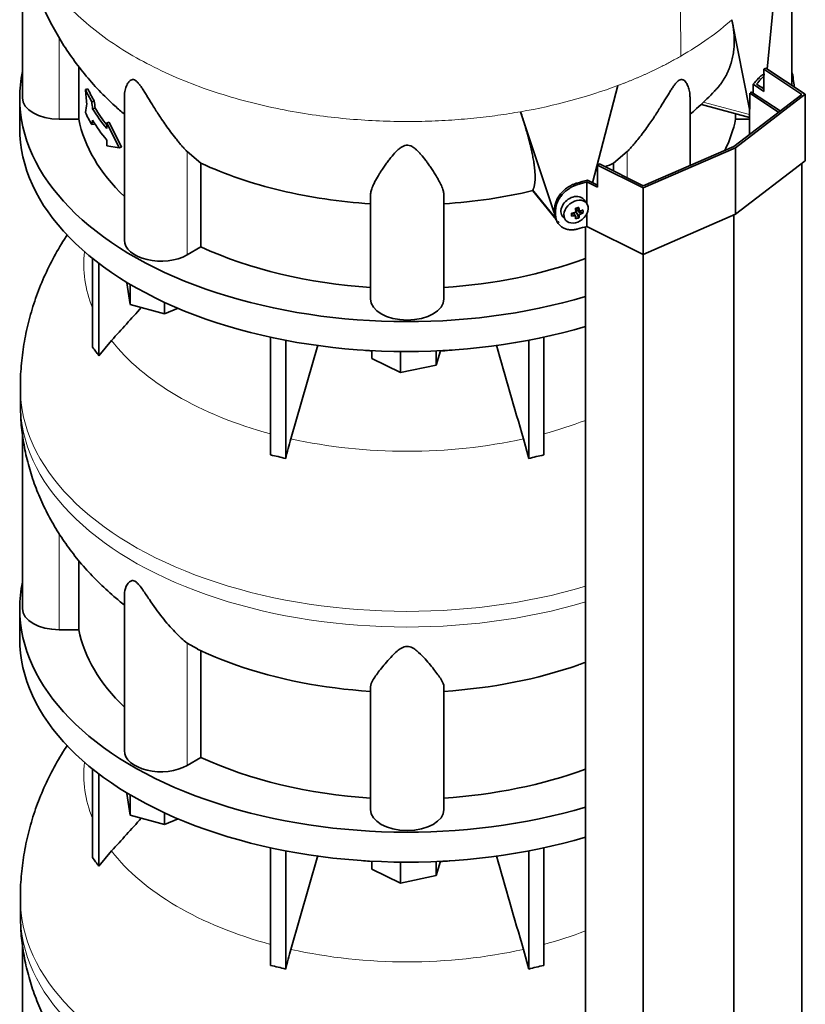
# Model space of a CAD drawing. Header units: millimetres. Extents: x 492 to 1367, y -1762 to 1549.
# Tile 9 of 29: x 1075 to 1364, y -1137 to -775. Entities that reach past the tile are written whole.
import ezdxf

# ---------------------------------------------------------------- set-up
doc = ezdxf.new("R2010")
doc.units = ezdxf.units.MM
for name, color, linetype in [('M5X8_UNI7687', 7, 'Continuous'), ('MID_454-3', 7, 'Continuous'), ('VSI344-454_TERMI', 7, 'Continuous'), ('VSI344-454_TESTA', 7, 'Continuous'), ('VSI454_DIFFUSORE', 7, 'Continuous')]:
    doc.layers.add(name, color=color, linetype=linetype)

# ---------------------------------------------------------------- blocks, each defined once
blk = doc.blocks.new('SE4')
at = {"layer": 'M5X8_UNI7687', "color": 7, "linetype": 'Continuous', "lineweight": 35}
for p, q in [((1283.76, -842.8), (1282.76, -841.45)), ((1278.16, -847.46), (1278.51, -846.28)), ((1279.69, -847.45), (1278.99, -846.2)), ((1279.95, -844.51), (1281.12, -845.51)), ((1280.9, -848.07), (1280, -846.1)), ((1280.03, -844.58), (1280.03, -845.46)), ((1282.39, -846.32), (1280.45, -845.57)), ((1274.98, -847.73), (1276.09, -848.99))]:
    blk.add_line(p, q, dxfattribs=at)
at = {"layer": 'M5X8_UNI7687', "color": 4, "linetype": 'Continuous', "lineweight": 9}
for p, q in [((1279.27, -847.31), (1278.68, -846.26)), ((1281.01, -847.25), (1280, -846.1)), ((1280.08, -844.48), (1281.01, -845.28)), ((1280.45, -845.57), (1281.46, -846.72))]:
    blk.add_line(p, q, dxfattribs=at)
at = {"layer": 'M5X8_UNI7687', "color": 7, "linetype": 'Continuous', "lineweight": 35}
for centre, major_axis, ratio, start_param, end_param in [((1348.69, -804.15), (1.3, 4.83), 0.345066, 0.560828, 0.777666), ((1278.8, -844.5), (3.89, 3.14), 0.739997, 0, 3.172175), ((1278.8, -844.5), (3.89, 3.14), 0.739997, 6.252603, 6.283185), ((1279.89, -841.66), (-1.01, -9.2), 0.152739, -1.021742, -0.87205), ((1276.18, -841.39), (9.99, 0.43), 0.510658, -1.393505, -1.278945), ((1276.18, -841.13), (9.99, -0.48), 0.639648, -1.340934, -1.226375), ((1277.11, -844.91), (8.97, 2.29), 0.035701, -1.293098, -1.143406), ((1276.32, -841.22), (2.06, -9.79), 0.279258, 1.046834, 1.161394), ((1280.26, -845.75), (0.391, 0.312), 0.744948, 1.56038, 2.087178), ((1280.46, -845.98), (-0.449, 0.845), 0.482969, 0.934611, 1.452812), ((1280.46, -845.98), (-0.837, 0.408), 0.40333, 4.914112, 5.432313), ((1276.04, -841.3), (3.16, -9.49), 0.408248, 1.007206, 1.121766), ((1276.04, -841.3), (3.16, -9.49), 0.408248, 0.650389, 0.764948), ((1276.18, -841.39), (9.99, 0.43), 0.510658, -1.036687, -0.922127), ((1276.18, -841.13), (9.99, -0.48), 0.639648, -0.984117, -0.869557), ((1274.33, -843.16), (6.65, -6.44), 0.71261, 0.529363, 0.679055), ((1276.32, -841.22), (2.06, -9.79), 0.279258, 0.690017, 0.804576), ((1277.11, -839.91), (7.61, -5.28), 0.901051, 5.557555, 5.707247)]:
    blk.add_ellipse(centre, major_axis=major_axis, ratio=ratio, start_param=start_param, end_param=end_param, dxfattribs=at)
blk.add_ellipse((1279.85, -845.81), major_axis=(-3.84, -3.1), ratio=0.739997, dxfattribs=at)
for points in [[(1279.27, -846.15), (1279.28, -846.15), (1279.32, -846.14), (1279.36, -846.12), (1279.41, -846.1), (1279.45, -846.08), (1279.49, -846.06), (1279.53, -846.03), (1279.56, -845.99), (1279.6, -845.96), (1279.63, -845.92), (1279.65, -845.88), (1279.67, -845.84), (1279.69, -845.8), (1279.71, -845.75), (1279.71, -845.71), (1279.72, -845.67), (1279.72, -845.64), (1279.72, -845.62)], [(1279.72, -847.6), (1279.72, -847.58), (1279.72, -847.56), (1279.71, -847.52), (1279.71, -847.49), (1279.69, -847.46), (1279.67, -847.43), (1279.65, -847.4), (1279.63, -847.38), (1279.6, -847.36), (1279.56, -847.34), (1279.53, -847.32), (1279.49, -847.31), (1279.45, -847.3), (1279.41, -847.3), (1279.36, -847.3), (1279.32, -847.3), (1279.28, -847.31), (1279.27, -847.31)], [(1281.01, -845.28), (1281.01, -845.29), (1281.01, -845.32), (1281.02, -845.36), (1281.03, -845.4), (1281.05, -845.43), (1281.07, -845.46), (1281.09, -845.49), (1281.12, -845.52), (1281.15, -845.54), (1281.18, -845.56), (1281.22, -845.57), (1281.26, -845.58), (1281.29, -845.59), (1281.33, -845.59), (1281.37, -845.58), (1281.41, -845.57), (1281.44, -845.57), (1281.46, -845.56)], [(1281.46, -846.72), (1281.44, -846.73), (1281.41, -846.74), (1281.37, -846.76), (1281.33, -846.78), (1281.29, -846.81), (1281.26, -846.84), (1281.22, -846.87), (1281.18, -846.9), (1281.15, -846.94), (1281.12, -846.98), (1281.09, -847.02), (1281.07, -847.06), (1281.05, -847.09), (1281.03, -847.13), (1281.02, -847.17), (1281.01, -847.21), (1281.01, -847.24), (1281.01, -847.25)]]:
    blk.add_open_spline(points, degree=3, dxfattribs=at)
at = {"layer": 'MID_454-3', "color": 7, "linetype": 'Continuous', "lineweight": 35}
for p, q in [((1354.25, -809.27), (1343.7, -802.27)), ((1343.91, -802.04), (1344.35, -801.82)), ((1344.35, -801.82), (1354.87, -808.8)), ((1343.6, -808.2), (1343.6, -817.43)), ((1362.86, -1416.68), (1362.86, -828.13)), ((1337.8, -1435.88), (1337.8, -847.1)), ((1283.25, -851.41), (1283.25, -1440.27)), ((1304.54, -1450.35), (1304.54, -861.57))]:
    blk.add_line(p, q, dxfattribs=at)
at = {"layer": 'VSI344-454_TERMI', "color": 7, "linetype": 'Continuous', "lineweight": 35}
for p, q in [((1348.91, -793.41), (1349.61, -793)), ((1349.61, -793), (1364.14, -802.65)), ((1362.86, -802.68), (1348.91, -793.41)), ((1348.91, -793.41), (1348.91, -801.57)), ((1345.01, -798.99), (1348.91, -801.57)), ((1345.01, -802.25), (1345.01, -798.99)), ((1346.21, -798.9), (1348.91, -800.69)), ((1337.8, -821.88), (1362.86, -802.68)), ((1364.14, -802.65), (1338.51, -822.29)), ((1364.14, -802.65), (1364.14, -827.14)), ((1304.54, -836.35), (1337.8, -821.88)), ((1338.51, -822.29), (1304.49, -837.09)), ((1338.51, -822.29), (1338.51, -846.78)), ((1287.78, -828.7), (1288.49, -828.29)), ((1304.49, -837.09), (1287.78, -828.7)), ((1287.78, -828.7), (1287.78, -836.87)), ((1288.49, -828.29), (1304.54, -836.35)), ((1364.14, -827.14), (1338.51, -846.78)), ((1283.86, -842.94), (1283.86, -834.9)), ((1283.86, -834.9), (1287.78, -836.87)), ((1284, -834.21), (1287.78, -836.1)), ((1304.49, -837.09), (1304.49, -861.58)), ((1271.95, -846.41), (1271.95, -844.78)), ((1272.32, -846.95), (1272.32, -845.32)), ((1283.86, -851.23), (1283.86, -846.51)), ((1338.51, -846.78), (1304.49, -861.58)), ((1272.93, -849.64), (1273.3, -850.18)), ((1304.49, -861.58), (1283.86, -851.23))]:
    blk.add_line(p, q, dxfattribs=at)
at = {"layer": 'VSI344-454_TERMI', "color": 4, "linetype": 'Continuous', "lineweight": 9}
for p, q in [((1347.86, -796.99), (1346.93, -796.77)), ((1280.17, -835.32), (1280.55, -835.85)), ((1271.95, -844.78), (1272.32, -845.32)), ((1272.32, -846.95), (1271.95, -846.41))]:
    blk.add_line(p, q, dxfattribs=at)
at = {"layer": 'VSI344-454_TERMI', "color": 7, "linetype": 'Continuous', "lineweight": 35}
for centre, major_axis, start_param, end_param in [((1217.73, -760.72), (143.5, 0), -0.480069, -0.450192), ((1217.73, -760.72), (144.5, 0), -0.475352, -0.449757), ((1217.73, -760.72), (143.5, 0), -1.120604, -1.090727), ((1217.73, -760.72), (144.5, 0), -1.121039, -1.095444), ((1217.73, -777.05), (144.5, 0), -1.121039, -1.095444)]:
    blk.add_ellipse(centre, major_axis=major_axis, ratio=0.57735, start_param=start_param, end_param=end_param, dxfattribs=at)
for points, knots in [([(1346.93, -796.77), (1346.98, -796.72), (1347.06, -796.62), (1347.19, -796.48), (1347.32, -796.35), (1347.44, -796.22), (1347.56, -796.1), (1347.69, -796), (1347.81, -795.9), (1347.93, -795.81), (1348.05, -795.72), (1348.17, -795.65), (1348.28, -795.59), (1348.47, -795.49), (1348.73, -795.4), (1349, -795.38), (1349.16, -795.4), (1349.22, -795.42)], [0, 0, 0, 0, 0.0210181, 0.0419347, 0.0627717, 0.0835515, 0.1042965, 0.1250293, 0.1457726, 0.1665489, 0.1873807, 0.2082903, 0.2292998, 0.2504308, 0.312491, 0.3747066, 0.4161494, 0.4161494, 0.4161494, 0.4161494]), ([(1348.93, -795.97), (1348.91, -795.99), (1348.8, -796.06), (1348.61, -796.21), (1348.37, -796.44), (1348.12, -796.69), (1347.95, -796.89), (1347.86, -796.99)], [0.8203443, 0.8203443, 0.8203443, 0.8203443, 0.8334714, 0.8749845, 0.9164568, 0.9580689, 1, 1, 1, 1]), ([(1271.95, -844.78), (1271.95, -844.7), (1271.95, -844.54), (1271.96, -844.29), (1271.98, -844.05), (1272.02, -843.8), (1272.06, -843.56), (1272.1, -843.31), (1272.16, -843.06), (1272.23, -842.81), (1272.3, -842.56), (1272.39, -842.31), (1272.48, -842.06), (1272.65, -841.65), (1272.92, -841.08), (1273.34, -840.36), (1273.82, -839.66), (1274.37, -838.99), (1274.97, -838.35), (1275.63, -837.76), (1276.32, -837.21), (1276.97, -836.77), (1277.55, -836.42), (1278.07, -836.14), (1278.58, -835.89), (1279.11, -835.67), (1279.64, -835.47), (1279.99, -835.37), (1280.17, -835.32)], [0, 0, 0, 0, 0.020997, 0.041893, 0.062713, 0.083477, 0.104209, 0.124931, 0.145666, 0.166436, 0.187265, 0.208173, 0.229184, 0.250319, 0.312379, 0.374611, 0.437429, 0.499972, 0.562502, 0.625327, 0.687534, 0.749602, 0.791735, 0.833469, 0.874983, 0.916456, 0.958068, 1, 1, 1, 1]), ([(1280.55, -835.85), (1280.46, -835.88), (1280.28, -835.93), (1280.02, -836.02), (1279.75, -836.11), (1279.49, -836.21), (1279.23, -836.31), (1278.96, -836.43), (1278.7, -836.55), (1278.45, -836.68), (1278.19, -836.81), (1277.93, -836.95), (1277.68, -837.1), (1277.26, -837.36), (1276.7, -837.74), (1276, -838.29), (1275.35, -838.89), (1274.75, -839.52), (1274.2, -840.2), (1273.71, -840.89), (1273.29, -841.61), (1272.98, -842.27), (1272.76, -842.85), (1272.6, -843.35), (1272.48, -843.84), (1272.39, -844.34), (1272.33, -844.83), (1272.33, -845.15), (1272.32, -845.32)], [0, 0, 0, 0, 0.021018, 0.041934, 0.062771, 0.08355, 0.104295, 0.125028, 0.145771, 0.166547, 0.187379, 0.208288, 0.229298, 0.250429, 0.312489, 0.374705, 0.437522, 0.500061, 0.562591, 0.625422, 0.687637, 0.749714, 0.79185, 0.833578, 0.875077, 0.916526, 0.958107, 1, 1, 1, 1]), ([(1272.92, -849.64), (1272.8, -849.46), (1272.61, -849.14), (1272.38, -848.67), (1272.22, -848.25), (1272.1, -847.81), (1272.01, -847.36), (1271.96, -846.89), (1271.95, -846.57), (1271.95, -846.41)], [0.6886177, 0.6886177, 0.6886177, 0.6886177, 0.7497141, 0.7918499, 0.8335781, 0.8750765, 0.9165257, 0.958107, 1, 1, 1, 1]), ([(1272.32, -846.95), (1272.32, -847.03), (1272.33, -847.19), (1272.34, -847.43), (1272.36, -847.66), (1272.39, -847.89), (1272.43, -848.12), (1272.48, -848.34), (1272.54, -848.56), (1272.61, -848.78), (1272.68, -849), (1272.76, -849.21), (1272.86, -849.41), (1273.02, -849.75), (1273.29, -850.19), (1273.71, -850.7), (1274.2, -851.17), (1274.75, -851.57), (1275.35, -851.9), (1276, -852.17), (1276.7, -852.36), (1277.34, -852.47), (1277.93, -852.51), (1278.44, -852.51), (1278.96, -852.48), (1279.49, -852.42), (1280.02, -852.32), (1280.37, -852.23), (1280.55, -852.18)], [0, 0, 0, 0, 0.020996, 0.041893, 0.062713, 0.083477, 0.104209, 0.124931, 0.145666, 0.166436, 0.187264, 0.208173, 0.229184, 0.250319, 0.312379, 0.374611, 0.437429, 0.499972, 0.562503, 0.625328, 0.687536, 0.749604, 0.791737, 0.833471, 0.874985, 0.916457, 0.958069, 1, 1, 1, 1])]:
    blk.add_open_spline(points, degree=3, knots=knots, dxfattribs=at)
at = {"layer": 'VSI344-454_TESTA', "color": 7, "linetype": 'Continuous', "lineweight": 35}
for p, q in [((1076.23, -742.77), (1076.23, -804)), ((1359.23, -799.39), (1359.23, -742.88)), ((1350.17, -793.37), (1353.84, -754.56)), ((1343.67, -808.07), (1337.16, -775.22)), ((1096.98, -792.43), (1096.98, -811.79)), ((1285.92, -835.17), (1295.21, -799.44)), ((1100.32, -800.67), (1099.38, -800.9)), ((1113.72, -803.69), (1113.72, -856.25)), ((1321.74, -828.86), (1321.74, -803.7)), ((1343.7, -802.27), (1343.7, -808.08)), ((1102.66, -805.16), (1101.74, -805.38)), ((1325.99, -806.4), (1343.6, -811.14)), ((1102.97, -807.78), (1102.04, -808)), ((1271.75, -846.3), (1259.42, -809.08)), ((1338.48, -809.76), (1338.48, -811.79)), ((1096.98, -811.79), (1089.73, -811.79)), ((1102.66, -813.59), (1101.74, -813.81)), ((1108.14, -812.92), (1107.22, -813.14)), ((1111.76, -822.33), (1107.22, -813.14)), ((1107.22, -813.14), (1107.22, -815.25)), ((1112.69, -822.1), (1108.14, -812.92)), ((1343.6, -811.79), (1338.48, -811.79)), ((1107.22, -819.47), (1107.22, -821.58)), ((1111.76, -822.33), (1107.22, -821.58)), ((1112.69, -822.1), (1111.76, -822.33)), ((1141.89, -828.02), (1136.77, -823.74)), ((1298.69, -823.74), (1293.57, -828.02)), ((1141.89, -828.02), (1141.89, -858.8)), ((1293.57, -828.02), (1293.57, -830.84)), ((1204.23, -877.9), (1204.23, -839.87)), ((1231.23, -877.9), (1231.23, -839.87)), ((1263.94, -838.09), (1263.98, -837.84)), ((1263.99, -838.16), (1272.49, -848.68)), ((1141.89, -858.8), (1136.77, -861.76))]:
    blk.add_line(p, q, dxfattribs=at)
at = {"layer": 'VSI344-454_TESTA', "color": 4, "linetype": 'Continuous', "lineweight": 9}
for p, q in [((1089.73, -811.79), (1089.73, -781.86)), ((1326.64, -805.53), (1343.6, -810.1)), ((1136.77, -861.76), (1136.77, -823.74)), ((1298.69, -833.42), (1298.69, -823.74)), ((1263.98, -837.84), (1272.41, -848.28))]:
    blk.add_line(p, q, dxfattribs=at)
blk.add_ellipse((1217.73, -730.49), major_axis=(142.36, 0), ratio=0.57735, start_param=5.009578, end_param=5.287871, dxfattribs=at)
at = {"layer": 'VSI344-454_TESTA', "color": 7, "linetype": 'Continuous', "lineweight": 35}
for centre, major_axis, start_param, end_param in [((1217.73, -782.63), (-122.5, 0), 0.261186, 0.327396), ((1217.73, -782.63), (-121.5, 0), 0.260097, 0.326857), ((1089.73, -804), (13.5, 0), 3.141593, 4.712389), ((1217.73, -791.07), (-122.5, 0), 0.261186, 0.327396), ((1217.73, -784.74), (-122.5, 0), 0.335083, 0.446047), ((1217.73, -784.74), (-121.5, 0), 0.334608, 0.428513), ((1217.73, -804), (-121.5, 0), 0.111341, 0.543224), ((1217.73, -788.96), (-122.5, 0), 0.335083, 0.446047), ((1217.73, -804), (121.5, 0), 6.004526, 6.171844), ((1127.22, -856.25), (13.5, 0), 3.141593, 5.497787), ((1217.73, -804), (-121.5, 0), 0.896739, 1.459455), ((1217.73, -804), (121.5, 0), 4.82373, 5.281941), ((1217.73, -877.9), (13.5, 0), 3.141593, 6.283185)]:
    blk.add_ellipse(centre, major_axis=major_axis, ratio=0.57735, start_param=start_param, end_param=end_param, dxfattribs=at)
at = {"layer": 'VSI344-454_TESTA', "color": 4, "linetype": 'Continuous', "lineweight": 9}
blk.add_open_spline([(1299.23, -666.15), (1300.26, -670.72), (1303.06, -680.38), (1308.2, -695.72), (1312.57, -711.6), (1315.22, -726.62), (1316.79, -740.71), (1317.67, -754.26), (1318.15, -767.5), (1318.29, -778.83), (1318.39, -785.86), (1318.39, -788.6)], degree=3, knots=[0, 0, 0, 0, 0.117079, 0.240569, 0.360617, 0.476421, 0.590288, 0.703407, 0.816259, 0.929029, 1, 1, 1, 1], dxfattribs=at)
for points, weights in [([(1075.37, -730.51), (1075.41, -796.35), (1168.7, -825.11), (1259.42, -809.07)], [0.668581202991, 0.547065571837, 0.657538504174, 1]), ([(1295.21, -799.44), (1303.58, -796.3), (1311.33, -792.67), (1318.39, -788.6)], [1, 0.996331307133, 0.996331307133, 1])]:
    blk.add_rational_spline(points, weights, degree=3, dxfattribs=at)
at = {"layer": 'VSI344-454_TESTA', "color": 7, "linetype": 'Continuous', "lineweight": 35}
for points, knots in [([(1075.39, -730.55), (1075.44, -733.3), (1075.55, -738.04), (1076.5, -745.87), (1078.02, -753.51), (1080.14, -761.04), (1082.84, -768.36), (1086.09, -775.47), (1089.88, -782.33), (1094.2, -788.94), (1099.03, -795.27), (1104.37, -801.32), (1109.29, -806.14), (1112.51, -809), (1113.67, -809.99)], [0, 0, 0, 0, 0.0736709, 0.1510334, 0.228103, 0.3050342, 0.3819894, 0.459142, 0.5366782, 0.6147983, 0.6937148, 0.7736478, 0.8548139, 0.8999906, 0.8999906, 0.8999906, 0.8999906]), ([(1331.07, -801.2), (1331.13, -801.13), (1331.3, -800.95), (1331.58, -800.64), (1331.89, -800.29), (1332.19, -799.93), (1332.49, -799.57), (1332.77, -799.2), (1333.06, -798.83), (1333.33, -798.45), (1333.59, -798.07), (1333.85, -797.68), (1334.1, -797.29), (1334.34, -796.9), (1334.58, -796.5), (1334.8, -796.1), (1335.02, -795.69), (1335.23, -795.28), (1335.44, -794.86), (1335.63, -794.45), (1335.82, -794.02), (1336, -793.6), (1336.17, -793.17), (1336.41, -792.54), (1336.7, -791.71), (1337.01, -790.66), (1337.28, -789.6), (1337.51, -788.53), (1337.69, -787.46), (1337.83, -786.37), (1337.93, -785.27), (1337.99, -784.17), (1338.02, -783.06), (1338, -781.95), (1337.95, -780.84), (1337.86, -779.72), (1337.73, -778.59), (1337.58, -777.47), (1337.39, -776.35), (1337.23, -775.59), (1337.16, -775.22)], [0.1920613, 0.1920613, 0.1920613, 0.1920613, 0.2005107, 0.2147742, 0.2290298, 0.2432778, 0.2575181, 0.2717506, 0.2859755, 0.3001927, 0.3144023, 0.3286042, 0.3427985, 0.3569852, 0.3711642, 0.3853356, 0.3994995, 0.4136557, 0.4278043, 0.4419454, 0.4560788, 0.4702047, 0.484323, 0.4984337, 0.5315552, 0.5644411, 0.5970912, 0.6295054, 0.6616835, 0.6936252, 0.7253304, 0.756799, 0.7880306, 0.8190252, 0.8497823, 0.8803019, 0.9105837, 0.9406275, 0.970433, 1, 1, 1, 1]), ([(1136.77, -823.74), (1136.55, -823.5), (1136.11, -823.02), (1135.41, -822.24), (1134.59, -821.3), (1133.66, -820.19), (1132.34, -818.57), (1130.77, -816.53), (1129.03, -814.15), (1127.49, -811.91), (1126.13, -809.84), (1124.92, -807.95), (1123.54, -805.72), (1122.28, -803.64), (1121.09, -801.7), (1120.28, -800.43), (1119.48, -799.28), (1118.69, -798.29), (1117.84, -797.51), (1117.03, -797.17), (1116.39, -797.25), (1115.85, -797.56), (1115.38, -798.03), (1114.79, -798.87), (1114.33, -799.94), (1113.99, -801.17), (1113.79, -802.26), (1113.73, -803.12), (1113.72, -803.6), (1113.72, -803.69)], [0, 0, 0, 0, 0.020247, 0.0413012, 0.0631676, 0.0911499, 0.1206822, 0.1725651, 0.2189806, 0.2600001, 0.2962057, 0.3283254, 0.3570821, 0.4069553, 0.4285992, 0.4484587, 0.4665056, 0.4826091, 0.4971306, 0.5113122, 0.5266668, 0.543344, 0.562023, 0.5826937, 0.6304427, 0.6595254, 0.6923195, 0.7261108, 0.734395, 0.734395, 0.734395, 0.734395]), ([(1321.74, -803.7), (1321.74, -803.54), (1321.72, -802.68), (1321.53, -801.22), (1320.96, -799.46), (1320.27, -798.22), (1319.61, -797.55), (1319.06, -797.26), (1318.52, -797.17), (1317.79, -797.41), (1317, -798.05), (1316.24, -798.94), (1315.46, -800.02), (1314.69, -801.2), (1313.85, -802.54), (1312.63, -804.54), (1310.91, -807.36), (1309.05, -810.28), (1307.34, -812.83), (1305.81, -815.01), (1304.19, -817.19), (1302.58, -819.24), (1301.15, -820.98), (1299.85, -822.48), (1299.07, -823.33), (1298.69, -823.74)], [0.265607, 0.265607, 0.265607, 0.265607, 0.2789295, 0.3409942, 0.392778, 0.4359518, 0.4604978, 0.4716154, 0.4871189, 0.5000341, 0.5129562, 0.5284792, 0.5444389, 0.5641957, 0.583938, 0.6074587, 0.6593255, 0.7214848, 0.7571561, 0.7963778, 0.8446458, 0.8874257, 0.9275339, 0.9650516, 1, 1, 1, 1]), ([(1321.79, -809.99), (1322.59, -809.3), (1325.46, -806.78), (1328.62, -803.8), (1330.68, -801.58), (1331.04, -801.19)], [0.4419684, 0.4419684, 0.4419684, 0.4419684, 0.5788617, 0.9360867, 1, 1, 1, 1]), ([(1263.98, -837.84), (1264.01, -837.79), (1264.06, -837.67), (1264.14, -837.49), (1264.21, -837.3), (1264.28, -837.1), (1264.34, -836.9), (1264.4, -836.69), (1264.45, -836.47), (1264.51, -836.24), (1264.55, -836.01), (1264.59, -835.77), (1264.63, -835.52), (1264.66, -835.26), (1264.69, -835), (1264.72, -834.72), (1264.74, -834.45), (1264.75, -834.16), (1264.77, -833.87), (1264.77, -833.57), (1264.78, -833.26), (1264.78, -832.95), (1264.77, -832.63), (1264.76, -832.3), (1264.75, -831.96), (1264.73, -831.62), (1264.71, -831.27), (1264.68, -830.92), (1264.65, -830.56), (1264.61, -830.19), (1264.57, -829.82), (1264.53, -829.43), (1264.48, -829.05), (1264.43, -828.65), (1264.38, -828.25), (1264.32, -827.85), (1264.22, -827.25), (1264.09, -826.45), (1263.9, -825.43), (1263.7, -824.38), (1263.47, -823.32), (1263.22, -822.22), (1262.96, -821.11), (1262.68, -819.98), (1262.37, -818.83), (1262.06, -817.66), (1261.72, -816.47), (1261.38, -815.27), (1261.01, -814.05), (1260.63, -812.83), (1260.24, -811.59), (1259.84, -810.34), (1259.56, -809.5), (1259.42, -809.07)], [0, 0, 0, 0, 0.014374, 0.02874, 0.043097, 0.057447, 0.071789, 0.086123, 0.100449, 0.114767, 0.129077, 0.143379, 0.157674, 0.171961, 0.186239, 0.200511, 0.214774, 0.22903, 0.243278, 0.257518, 0.27175, 0.285975, 0.300193, 0.314402, 0.328604, 0.342798, 0.356985, 0.371164, 0.385335, 0.399499, 0.413655, 0.427804, 0.441945, 0.456079, 0.470204, 0.484323, 0.498433, 0.531555, 0.564441, 0.597091, 0.629505, 0.661683, 0.693625, 0.72533, 0.756799, 0.78803, 0.819025, 0.849782, 0.880302, 0.910583, 0.940627, 0.970433, 1, 1, 1, 1]), ([(1231.23, -839.87), (1231.22, -839.69), (1231.21, -839.32), (1231.12, -838.72), (1230.95, -838.02), (1230.69, -837.2), (1230.21, -836.01), (1229.48, -834.52), (1228.5, -832.78), (1227.48, -831.16), (1226.49, -829.65), (1225.52, -828.28), (1224.33, -826.67), (1223.15, -825.17), (1221.91, -823.81), (1221.01, -822.95), (1220.09, -822.21), (1219.1, -821.65), (1217.98, -821.34), (1216.8, -821.48), (1215.78, -821.95), (1214.85, -822.61), (1213.96, -823.4), (1212.73, -824.69), (1211.53, -826.15), (1210.32, -827.75), (1209.34, -829.13), (1208.4, -830.51), (1207.25, -832.31), (1206.21, -834.08), (1205.37, -835.76), (1204.77, -837.17), (1204.33, -838.55), (1204.26, -839.44), (1204.23, -839.87)], [0, 0, 0, 0, 0.020247, 0.041301, 0.063168, 0.09115, 0.120682, 0.172565, 0.218981, 0.26, 0.296206, 0.328325, 0.357082, 0.406955, 0.428599, 0.448459, 0.466506, 0.482609, 0.497131, 0.511312, 0.526667, 0.543344, 0.562023, 0.582694, 0.630443, 0.659525, 0.692319, 0.726111, 0.759233, 0.82594, 0.865768, 0.902245, 0.953307, 1, 1, 1, 1]), ([(1141.89, -828.02), (1146.35, -830.07), (1151.05, -831.95), (1160.86, -835.29), (1165.97, -836.76), (1176.5, -839.28), (1181.91, -840.33), (1192.95, -841.97), (1198.57, -842.56), (1204.23, -842.93)], [0, 0, 0, 0, 0.25, 0.25, 0.5, 0.5, 0.75, 0.75, 1, 1, 1, 1]), ([(1263.94, -838.09), (1258.72, -839.33), (1253.35, -840.36), (1242.41, -841.98), (1236.84, -842.56), (1231.23, -842.93)], [0, 0, 0, 0, 0.5, 0.5, 1, 1, 1, 1]), ([(1273.12, -849.44), (1273.24, -849.55), (1273.37, -849.66), (1273.52, -849.76), (1273.53, -849.77)], [0.2779705, 0.2779705, 0.2779705, 0.2779705, 0.3754186, 0.3831242, 0.3831242, 0.3831242, 0.3831242])]:
    blk.add_open_spline(points, degree=3, knots=knots, dxfattribs=at)
at = {"layer": 'VSI344-454_TESTA', "color": 4, "linetype": 'Continuous', "lineweight": 9}
blk.add_open_spline([(1337.16, -775.22), (1331.73, -780.04), (1325.43, -784.53), (1318.39, -788.6)], degree=3, dxfattribs=at)
at = {"layer": 'VSI344-454_TESTA', "color": 7, "linetype": 'Continuous', "lineweight": 35}
for points in [[(1099.89, -806.17), (1099.72, -804.41), (1099.55, -802.65), (1099.38, -800.9)], [(1099.89, -806.17), (1099.72, -807.22), (1099.55, -808.28), (1099.38, -809.33)], [(1102.04, -808), (1101.94, -807.13), (1101.84, -806.25), (1101.74, -805.38)], [(1102.97, -807.78), (1102.87, -806.9), (1102.76, -806.03), (1102.66, -805.16)], [(1102.04, -812.22), (1101.94, -812.75), (1101.84, -813.28), (1101.74, -813.81)], [(1102.74, -813.19), (1102.71, -813.33), (1102.69, -813.46), (1102.66, -813.59)], [(1293.57, -828.02), (1292.58, -828.47), (1291.58, -828.92), (1290.57, -829.36)], [(1287.85, -830.5), (1287.62, -830.59), (1287.38, -830.69), (1287.14, -830.79)]]:
    blk.add_open_spline(points, degree=3, dxfattribs=at)
at = {"layer": 'VSI454_DIFFUSORE', "color": 7, "linetype": 'Continuous', "lineweight": 35}
for p, q in [((1075.23, -804), (1075.23, -815.02)), ((1102.02, -895.62), (1102.02, -863.04)), ((1104.32, -898.82), (1104.32, -864.83)), ((1114.66, -872.06), (1114.66, -871.83)), ((1115.87, -880.03), (1114.66, -872.06)), ((1115.87, -880.03), (1115.87, -872.55)), ((1128.43, -883.41), (1128.43, -879.13)), ((1128.43, -883.41), (1115.87, -880.03)), ((1133.47, -881.37), (1128.43, -883.41)), ((1104.32, -898.82), (1109.04, -893.18)), ((1167.51, -935.3), (1167.51, -892.01)), ((1173.05, -936.63), (1173.05, -893.14)), ((1262.41, -936.63), (1262.41, -893.14)), ((1267.95, -935.3), (1267.95, -892.01)), ((1184.89, -894.87), (1175, -929.39)), ((1204.71, -899.82), (1204.71, -896.95)), ((1215.32, -904.96), (1215.32, -897.28)), ((1229.94, -896.99), (1228.34, -902.23)), ((1228.34, -902.23), (1228.34, -897.06)), ((1215.32, -904.96), (1204.71, -899.82)), ((1228.34, -902.23), (1215.32, -904.96)), ((1075.48, -910.72), (1075.48, -916.47)), ((1076.23, -927.26), (1076.23, -991.79)), ((1260.46, -929.39), (1262.41, -936.63)), ((1096.98, -999.59), (1096.98, -974.13)), ((1113.72, -986.66), (1113.72, -1044.05)), ((1075.23, -991.79), (1075.23, -1002.81)), ((1096.98, -999.59), (1089.73, -999.59)), ((1140.64, -1006.65), (1136.77, -1004.48)), ((1141.89, -1046.6), (1141.89, -1007.36)), ((1204.23, -1065.69), (1204.23, -1020.61)), ((1231.23, -1065.69), (1231.23, -1020.61)), ((1141.89, -1046.6), (1136.77, -1049.56)), ((1102.02, -1083.41), (1102.02, -1050.83)), ((1104.32, -1086.61), (1104.32, -1052.63)), ((1114.66, -1059.85), (1114.66, -1059.63)), ((1115.87, -1067.82), (1114.66, -1059.85)), ((1115.87, -1067.82), (1115.87, -1060.35)), ((1128.43, -1071.2), (1115.87, -1067.82)), ((1128.43, -1071.2), (1128.43, -1066.93)), ((1133.47, -1069.16), (1128.43, -1071.2)), ((1104.32, -1086.61), (1109.04, -1080.97)), ((1167.51, -1123.1), (1167.51, -1079.81)), ((1173.05, -1124.42), (1173.05, -1080.94)), ((1184.89, -1082.67), (1175, -1117.18)), ((1262.41, -1124.42), (1262.41, -1080.94)), ((1267.95, -1123.1), (1267.95, -1079.81)), ((1204.71, -1087.62), (1204.71, -1084.74)), ((1215.32, -1092.76), (1215.32, -1085.07)), ((1229.94, -1084.78), (1228.34, -1090.02)), ((1228.34, -1090.02), (1228.34, -1084.86)), ((1215.32, -1092.76), (1204.71, -1087.62)), ((1228.34, -1090.02), (1215.32, -1092.76)), ((1075.48, -1098.52), (1075.48, -1104.27)), ((1076.23, -1115.06), (1076.23, -1179.59)), ((1260.46, -1117.18), (1262.41, -1124.42))]:
    blk.add_line(p, q, dxfattribs=at)
at = {"layer": 'VSI454_DIFFUSORE', "color": 4, "linetype": 'Continuous', "lineweight": 9}
for p, q in [((1089.73, -999.59), (1089.73, -964.28)), ((1136.77, -1049.56), (1136.77, -1004.48))]:
    blk.add_line(p, q, dxfattribs=at)
at = {"layer": 'VSI454_DIFFUSORE', "color": 7, "linetype": 'Continuous', "lineweight": 35}
for centre, major_axis, start_param, end_param in [((1217.73, -804), (-142.5, 0), 6.164646, 6.283185), ((1217.73, -804), (-142.5, 0), 3.190988, 3.260132), ((1217.73, -804), (-142.5, 0), 0, 2.04855), ((1217.73, -815.02), (-142.5, 0), 0, 2.04855), ((1217.73, -991.79), (-142.5, 0), 6.164646, 6.283185), ((1217.73, -991.79), (-142.5, 0), 0, 2.04855), ((1089.73, -991.79), (13.5, 0), 3.141603, 4.712389), ((1217.73, -1002.81), (-142.5, 0), 0, 2.04855), ((1217.73, -991.79), (-121.5, 0), 0.111341, 0.543224), ((1217.73, -952.55), (-121.5, 0), 1.027559, 1.459455), ((1217.73, -952.55), (121.5, 0), 4.82373, 5.258953), ((1127.22, -1044.05), (13.5, 0), 3.141603, 5.497787), ((1217.73, -991.79), (-121.5, 0), 0.896739, 1.459455), ((1217.73, -991.79), (121.5, 0), 4.82373, 5.281941), ((1217.73, -1065.69), (13.5, 0), 3.141593, 6.283185)]:
    blk.add_ellipse(centre, major_axis=major_axis, ratio=0.57735, start_param=start_param, end_param=end_param, dxfattribs=at)
at = {"layer": 'VSI454_DIFFUSORE', "color": 4, "linetype": 'Continuous', "lineweight": 9}
for centre, major_axis, start_param, end_param in [((1217.73, -865.31), (118.93, 0), 3.072762, 3.374835), ((1217.73, -865.31), (-118.93, 0), 0.417927, 1.134811), ((1217.73, -844.22), (-92.64, 0), 1.362219, 1.429779), ((1217.73, -844.22), (-92.64, 0), -4.580995, -4.503811), ((1217.73, -910.72), (142.25, 0), 3.141767, 5.19104), ((1217.73, -916.47), (-142.25, 0), 0, 2.049447), ((1217.73, -865.31), (118.93, 0), -1.134811, -0.987342), ((1217.73, -865.31), (-118.93, 0), 1.203325, 1.938268), ((1217.73, -1053.1), (118.93, 0), 3.072762, 3.374835), ((1217.73, -1053.1), (-118.93, 0), 0.417927, 1.134811), ((1217.73, -1032.01), (-92.64, 0), 1.362219, 1.429779), ((1217.73, -1032.01), (-92.64, 0), -4.580995, -4.503811), ((1217.73, -1098.52), (142.25, 0), 3.141767, 5.19104), ((1217.73, -1104.27), (-142.25, 0), 0, 2.049447), ((1217.73, -1053.1), (118.93, 0), -1.134811, -0.987342), ((1217.73, -1053.1), (-118.93, 0), 1.203325, 1.938268)]:
    blk.add_ellipse(centre, major_axis=major_axis, ratio=0.57735, start_param=start_param, end_param=end_param, dxfattribs=at)
at = {"layer": 'VSI454_DIFFUSORE', "color": 7, "linetype": 'Continuous', "lineweight": 35}
for points, knots in [([(1092.81, -854.21), (1092.64, -854.47), (1090.89, -857.12), (1087.81, -862.28), (1084.07, -869.88), (1080.99, -877.66), (1078.59, -885.56), (1076.85, -893.56), (1075.83, -901.5), (1075.41, -907.44), (1075.5, -910.32), (1075.52, -910.75)], [0.4941014, 0.4941014, 0.4941014, 0.4941014, 0.5020109, 0.5748005, 0.646351, 0.7167955, 0.7862697, 0.8549038, 0.9228221, 0.9901447, 1, 1, 1, 1]), ([(1075.52, -916.5), (1075.54, -918.71), (1075.6, -922.86), (1076.43, -929.87), (1077.86, -937.02), (1079.91, -944.08), (1082.53, -950.94), (1085.72, -957.61), (1089.47, -964.07), (1093.76, -970.3), (1098.59, -976.28), (1103.98, -982.02), (1109.03, -986.65), (1112.39, -989.46), (1113.66, -990.47)], [0, 0, 0, 0, 0.0655199, 0.1451491, 0.2245836, 0.3040731, 0.3838746, 0.4642541, 0.545485, 0.6278426, 0.7115916, 0.7969662, 0.8841399, 0.9363563, 0.9363563, 0.9363563, 0.9363563]), ([(1175, -929.39), (1174.66, -930.58), (1174.33, -931.78), (1173.67, -934.2), (1173.36, -935.41), (1173.05, -936.63)], [0, 0, 0, 0, 0.5, 0.5, 1, 1, 1, 1]), ([(1136.77, -1004.48), (1135.4, -1003.41), (1133.89, -1002.04), (1130.78, -998.81), (1129.17, -996.96), (1126.03, -992.97), (1124.5, -990.81), (1122.13, -987.33), (1121.35, -986.13), (1120.08, -984.34), (1119.65, -983.75), (1118.92, -982.89), (1118.67, -982.62), (1118.15, -982.12), (1117.87, -981.91), (1117.09, -981.49), (1116.65, -981.49), (1115.96, -981.69), (1115.69, -981.89), (1114.98, -982.54), (1114.66, -983.08), (1113.94, -984.61), (1113.72, -985.65), (1113.72, -986.67)], [0, 0, 0, 0, 0.125, 0.125, 0.25, 0.25, 0.375, 0.375, 0.4375, 0.4375, 0.46875, 0.46875, 0.484375, 0.484375, 0.5, 0.5, 0.53125, 0.53125, 0.5625, 0.5625, 0.625, 0.625, 0.7378424, 0.7378424, 0.7378424, 0.7378424]), ([(1231.23, -1020.61), (1231.23, -1019.87), (1230.83, -1018.96), (1229.53, -1016.79), (1228.62, -1015.54), (1226.47, -1012.81), (1225.23, -1011.31), (1223, -1008.93), (1222.2, -1008.11), (1220.79, -1006.96), (1220.29, -1006.59), (1219.4, -1006.12), (1219.08, -1005.98), (1218.39, -1005.78), (1218.01, -1005.73), (1216.9, -1005.76), (1216.2, -1006.03), (1215.05, -1006.67), (1214.56, -1007.05), (1213.17, -1008.21), (1212.39, -1009.01), (1210.2, -1011.35), (1208.95, -1012.86), (1206.81, -1015.58), (1205.92, -1016.8), (1204.63, -1018.95), (1204.23, -1019.88), (1204.23, -1020.61)], [0, 0, 0, 0, 0.125, 0.125, 0.25, 0.25, 0.375, 0.375, 0.4375, 0.4375, 0.46875, 0.46875, 0.484375, 0.484375, 0.5, 0.5, 0.53125, 0.53125, 0.5625, 0.5625, 0.625, 0.625, 0.75, 0.75, 0.875, 0.875, 1, 1, 1, 1]), ([(1092.81, -1042), (1092.64, -1042.26), (1090.89, -1044.92), (1087.81, -1050.07), (1084.07, -1057.68), (1080.99, -1065.46), (1078.59, -1073.35), (1076.85, -1081.35), (1075.83, -1089.29), (1075.41, -1095.23), (1075.5, -1098.12), (1075.52, -1098.55)], [0.4941014, 0.4941014, 0.4941014, 0.4941014, 0.5020109, 0.5748005, 0.646351, 0.7167955, 0.7862697, 0.8549038, 0.9228221, 0.9901447, 1, 1, 1, 1]), ([(1075.52, -1104.29), (1075.54, -1106.51), (1075.6, -1110.66), (1076.43, -1117.67), (1077.86, -1124.82), (1079.91, -1131.87), (1082.53, -1138.73), (1085.72, -1145.41), (1089.47, -1151.86), (1093.76, -1158.09), (1098.59, -1164.07), (1103.98, -1169.81), (1109.03, -1174.44), (1112.39, -1177.26), (1113.66, -1178.26)], [0, 0, 0, 0, 0.0655199, 0.1451491, 0.2245836, 0.3040731, 0.3838746, 0.4642541, 0.545485, 0.6278426, 0.7115916, 0.7969662, 0.8841399, 0.9363563, 0.9363563, 0.9363563, 0.9363563]), ([(1175, -1117.18), (1174.66, -1118.38), (1174.33, -1119.58), (1173.67, -1122), (1173.36, -1123.21), (1173.05, -1124.42)], [0, 0, 0, 0, 0.5, 0.5, 1, 1, 1, 1])]:
    blk.add_open_spline(points, degree=3, knots=knots, dxfattribs=at)
for points in [[(1109.04, -893.18), (1112.67, -889.16), (1116.3, -885.14), (1119.92, -881.12)], [(1102.02, -895.62), (1102.78, -896.64), (1103.55, -897.71), (1104.32, -898.82)], [(1250.6, -894.99), (1253.88, -906.45), (1257.17, -917.92), (1260.46, -929.39)], [(1173.05, -936.63), (1171.2, -936.14), (1169.35, -935.7), (1167.51, -935.3)], [(1262.41, -936.63), (1264.26, -936.14), (1266.11, -935.7), (1267.95, -935.3)], [(1140.6, -1006.76), (1144.72, -1008.75), (1149.51, -1010.7), (1154.99, -1012.61)], [(1280.82, -1012.43), (1281.69, -1012.13), (1282.49, -1011.86), (1283.26, -1011.59)], [(1109.04, -1080.97), (1112.67, -1076.95), (1116.3, -1072.93), (1119.92, -1068.92)], [(1250.6, -1082.78), (1253.88, -1094.25), (1257.17, -1105.72), (1260.46, -1117.18)], [(1102.02, -1083.41), (1102.78, -1084.43), (1103.55, -1085.5), (1104.32, -1086.61)], [(1173.05, -1124.42), (1171.2, -1123.93), (1169.35, -1123.49), (1167.51, -1123.1)], [(1262.41, -1124.42), (1264.26, -1123.93), (1266.11, -1123.49), (1267.95, -1123.1)]]:
    blk.add_open_spline(points, degree=3, dxfattribs=at)

msp = doc.modelspace()

# ---------------------------------------------------------------- block references
msp.add_blockref('SE4', (0, 0))

doc.saveas('drawing.dxf')
